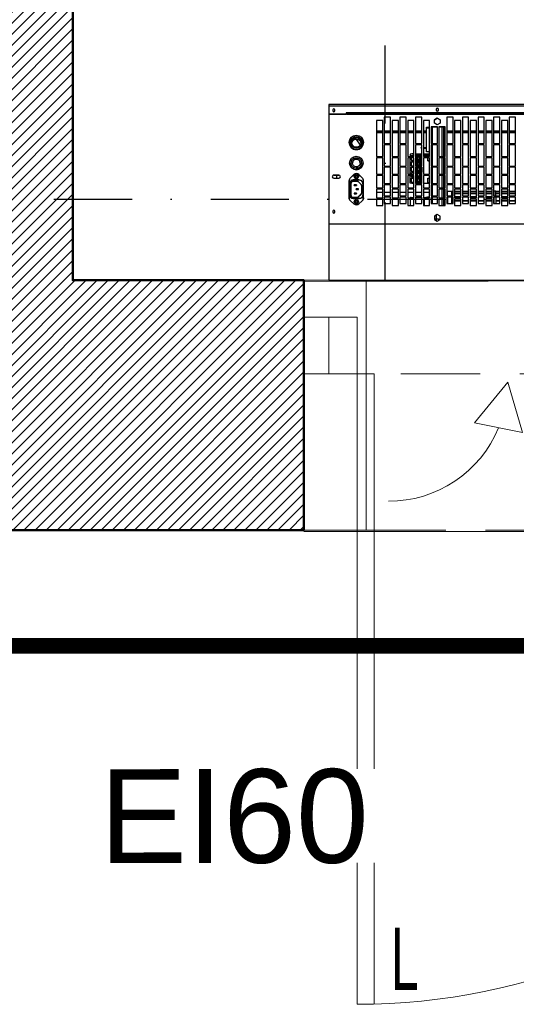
# Model space of a CAD drawing. Header units: centimetres. Extents: x -2715 to 104803, y -2927 to 32152.
# Tile 18 of 72: x 86677 to 86757, y -565 to -407. Entities that reach past the tile are written whole.
import ezdxf

# ---------------------------------------------------------------- set-up
doc = ezdxf.new("R2010")
doc.units = ezdxf.units.CM
doc.header["$MEASUREMENT"] = 0
for name, pattern in [('DASHDOT2', [0.5, 0.25, -0.125, 0, -0.125]), ('HIDDEN', [9.525, 6.35, -3.175]), ('HIDDENX2', [19.05, 12.7, -6.35])]:
    doc.linetypes.add(name, pattern=pattern)
for name, color, linetype, lineweight in [('1_ doors proj.', 252, 'Continuous', 15), ('1_ hatch', 252, 'Continuous', 9), ('1_ projection', 252, 'HIDDENX2', 5), ('1_ przerywana  S_CONSTRUCTION', 252, 'DASHDOT2', 25), ('1_ wall STRUCT', 252, 'Continuous', 50), ('1_ wall STRUCT-DIV rozbiorka', 252, 'Continuous', 9), ('3_ PPOŻ  opisy', 252, 'Continuous', 18)]:
    doc.layers.add(name, color=color, linetype=linetype, lineweight=lineweight)
doc.layers.add('Sonniger opisy', color=255, linetype='Continuous')
doc.styles.add('H_POM', font='ARIALN.TTF', dxfattribs={"width": 0.7, "height": 18})
doc.styles.add('TXT_D', font='arial.ttf')
doc.linetypes.add('Rozbiö˘ka', pattern='A,7,[121,msgB.shx,S=1,R=0,X=0.5,Y=-1.826635],7', length=14)

# ---------------------------------------------------------------- blocks, each defined once
blk = doc.blocks.new('FDSFGGDHGFH')
for p, q in [((3.55, 0), (0, 0)), ((8.09, 0), (3.55, 0)), ((8.09, -9.09), (8.09, 0)), ((109, 0), (109, -9.09)), ((117.55, 0), (114, 0)), ((3.55, -9.09), (8.09, -9.09)), ((8.09, -9.09), (8.09, -110)), ((10.82, -9.09), (10.82, -109.96)), ((109, -9.09), (113.55, -9.09)), ((32.18, -10.39), (26.88, -16.92)), ((26.88, -16.92), (34.56, -18.46))]:
    blk.add_line(p, q)
for points in [[(-0.45, -9.09), (-0.45, 0), (3.55, 0), (3.55, -9.09)], [(3.55, -9.09), (3.55, 0), (8.09, 0), (8.09, -9.09)], [(109, -9.09), (109, 0), (113.55, 0), (113.55, -9.09)], [(113.55, -9.09), (113.55, 0), (117.55, 0), (117.55, -9.09)]]:
    blk.add_lwpolyline(points, close=True)
for points in [[(58.55, -5.91), (58.55, -4.91)], [(8.09, -9.09), (10.82, -9.09)], [(32.18, -10.39), (34.56, -18.46)]]:
    blk.add_lwpolyline(points)
for centre, radius, end in [((8.09, -9.09), 100.91, 0), ((13.09, -10.39), 19.09, 337.4994)]:
    blk.add_arc(centre, radius, 270, end)
at = {"insert": (17.95, -97.72), "char_height": 10, "width": 6.2032, "attachment_point": 3, "style": 'H_POM'}
blk.add_mtext('L', dxfattribs=at)
blk = doc.blocks.new('GUARD ONE')
at = {"layer": 'Sonniger opisy', "color": 7, "linetype": 'Continuous', "lineweight": 25, "transparency": 16777216}
for p, q in [((886.93, 482.72), (887.39, 482.46)), ((887.03, 483.31), (887.18, 483.31)), ((887.84, 483.17), (887.54, 483.17)), ((887.84, 482.72), (887.84, 483.25)), ((886.39, 479.99), (886.39, 480.99)), ((886.64, 479.99), (886.64, 480.99)), ((889.46, 479.99), (889.46, 480.99)), ((891.74, 479.99), (891.74, 480.99)), ((874.86, 480.28), (875.86, 480.28)), ((875.86, 480.25), (874.86, 480.25)), ((874.86, 479.69), (875.86, 479.69)), ((876.11, 480.28), (877.11, 480.28)), ((877.11, 480.25), (876.11, 480.25)), ((876.11, 479.99), (877.11, 479.99)), ((876.11, 479.61), (877.11, 479.61)), ((877.11, 479.58), (876.11, 479.58)), ((877.36, 480.28), (878.02, 480.28)), ((878.02, 480.25), (877.36, 480.25)), ((877.36, 479.69), (878.36, 479.69)), ((878.02, 479.69), (878.02, 480.69)), ((878.32, 479.69), (878.32, 480.69)), ((878.32, 480.28), (878.36, 480.28)), ((878.36, 480.25), (878.32, 480.25)), ((878.61, 480.28), (879.61, 480.28)), ((879.61, 480.25), (878.61, 480.25)), ((878.61, 479.99), (879.61, 479.99)), ((878.61, 479.61), (879.61, 479.61)), ((879.61, 479.58), (878.61, 479.58)), ((879.86, 480.28), (880.86, 480.28)), ((880.86, 480.25), (879.86, 480.25)), ((879.86, 479.69), (880.86, 479.69)), ((881.11, 480.28), (882.11, 480.28)), ((882.11, 480.25), (881.11, 480.25)), ((881.11, 479.99), (882.11, 479.99)), ((881.11, 479.61), (882.11, 479.61)), ((882.11, 479.58), (881.11, 479.58)), ((882.36, 480.28), (883.36, 480.28)), ((883.36, 480.25), (882.36, 480.25)), ((882.36, 479.69), (883.36, 479.69)), ((883.61, 480.28), (884.61, 480.28)), ((884.61, 480.25), (883.61, 480.25)), ((883.61, 479.99), (884.61, 479.99)), ((883.61, 479.61), (884.61, 479.61)), ((884.61, 479.58), (883.61, 479.58)), ((884.86, 480.28), (885.12, 480.28)), ((885.12, 480.25), (884.86, 480.25)), ((884.86, 479.69), (885.86, 479.69)), ((885.12, 479.69), (885.12, 480.69)), ((885.77, 479.69), (885.77, 480.69)), ((886.11, 479.99), (887.11, 479.99)), ((886.39, 478.39), (886.39, 479.79)), ((886.64, 478.39), (886.64, 479.79)), ((887.36, 479.69), (888.36, 479.69)), ((888.14, 480.69), (888.14, 479.69)), ((888.14, 479.49), (888.14, 477.69)), ((888.21, 479.69), (888.21, 480.69)), ((888.61, 479.99), (889.61, 479.99)), ((889.46, 479.73), (889.46, 479.79)), ((890.86, 479.73), (889.86, 479.73)), ((889.86, 479.69), (890.86, 479.69)), ((891.11, 479.99), (892.11, 479.99)), ((891.54, 479.73), (891.11, 479.73)), ((892.36, 479.69), (893.36, 479.69)), ((893.61, 479.99), (894.61, 479.99)), ((894.86, 479.69), (895.86, 479.69)), ((896.11, 479.99), (897.11, 479.99)), ((899.86, 479.87), (899.86, 479.89)), ((900.82, 479.91), (900.82, 479.89)), ((874.86, 479.12), (875.86, 479.12)), ((875.86, 479.09), (874.86, 479.09)), ((874.86, 478.84), (875.86, 478.84)), ((875.86, 478.81), (874.86, 478.81)), ((874.86, 478.77), (875.86, 478.77)), ((875.86, 478.75), (874.86, 478.75)), ((874.86, 477.69), (875.86, 477.69)), ((876.11, 479.12), (877.11, 479.12)), ((877.11, 479.09), (876.11, 479.09)), ((876.11, 478.84), (877.11, 478.84)), ((877.11, 478.81), (876.11, 478.81)), ((876.11, 478.77), (877.11, 478.77)), ((877.11, 478.75), (876.11, 478.75)), ((876.11, 478.39), (877.11, 478.39)), ((877.36, 479.12), (878.02, 479.12)), ((878.02, 479.09), (877.36, 479.09)), ((877.36, 478.84), (878.02, 478.84)), ((878.02, 478.81), (877.36, 478.81)), ((877.36, 478.77), (878.02, 478.77)), ((878.02, 478.75), (877.36, 478.75)), ((877.36, 477.69), (878.36, 477.69)), ((878.02, 478.73), (878.32, 478.73)), ((878.32, 479.12), (878.36, 479.12)), ((878.36, 479.09), (878.32, 479.09)), ((878.32, 478.84), (878.36, 478.84)), ((878.36, 478.81), (878.32, 478.81)), ((878.32, 478.77), (878.36, 478.77)), ((878.36, 478.75), (878.32, 478.75)), ((878.61, 479.12), (879.61, 479.12)), ((879.61, 479.09), (878.61, 479.09)), ((878.61, 478.84), (879.61, 478.84)), ((879.61, 478.81), (878.61, 478.81)), ((878.61, 478.77), (879.61, 478.77)), ((879.61, 478.75), (878.61, 478.75)), ((878.61, 478.39), (879.61, 478.39)), ((879.86, 479.12), (880.86, 479.12)), ((880.86, 479.09), (879.86, 479.09)), ((879.86, 478.84), (880.86, 478.84)), ((880.86, 478.81), (879.86, 478.81)), ((879.86, 478.77), (880.86, 478.77)), ((880.86, 478.75), (879.86, 478.75)), ((879.86, 477.69), (880.86, 477.69)), ((881.11, 479.12), (882.11, 479.12)), ((882.11, 479.09), (881.11, 479.09)), ((881.11, 478.84), (882.11, 478.84)), ((882.11, 478.81), (881.11, 478.81)), ((881.11, 478.77), (882.11, 478.77)), ((882.11, 478.75), (881.11, 478.75)), ((881.11, 478.39), (882.11, 478.39)), ((882.36, 479.12), (883.36, 479.12)), ((883.36, 479.09), (882.36, 479.09)), ((882.36, 478.84), (883.36, 478.84)), ((883.36, 478.81), (882.36, 478.81)), ((882.36, 478.77), (883.36, 478.77)), ((883.36, 478.75), (882.36, 478.75)), ((882.36, 477.69), (883.36, 477.69)), ((883.61, 479.12), (884.61, 479.12)), ((884.61, 479.09), (883.61, 479.09)), ((883.61, 478.84), (884.61, 478.84)), ((884.61, 478.81), (883.61, 478.81)), ((883.61, 478.77), (884.61, 478.77)), ((884.61, 478.75), (883.61, 478.75)), ((883.61, 478.39), (884.61, 478.39)), ((884.86, 479.12), (885.12, 479.12)), ((885.12, 479.09), (884.86, 479.09)), ((884.86, 478.84), (885.12, 478.84)), ((885.12, 478.81), (884.86, 478.81)), ((884.86, 478.77), (885.12, 478.77)), ((885.12, 478.75), (884.86, 478.75)), ((884.86, 477.69), (885.86, 477.69)), ((886.11, 478.39), (887.11, 478.39)), ((886.39, 476.19), (886.39, 478.19)), ((886.64, 476.19), (886.64, 478.19)), ((887.36, 477.69), (888.36, 477.69)), ((888.14, 478.92), (888.36, 478.92)), ((888.61, 478.91), (889.61, 478.91)), ((888.61, 478.39), (889.61, 478.39)), ((889.86, 478.91), (890.86, 478.91)), ((889.86, 477.69), (890.86, 477.69)), ((891.11, 478.91), (892.11, 478.91)), ((891.11, 478.39), (892.11, 478.39)), ((892.36, 478.91), (893.36, 478.91)), ((892.36, 477.69), (893.36, 477.69)), ((893.61, 478.91), (894.61, 478.91)), ((893.61, 478.39), (894.61, 478.39)), ((894.86, 478.91), (895.86, 478.91)), ((894.86, 477.69), (895.86, 477.69)), ((896.11, 478.91), (897.11, 478.91)), ((896.11, 478.39), (897.11, 478.39)), ((900.03, 478.42), (900.03, 478.4)), ((900.29, 477.69), (900.33, 477.73)), ((900.65, 479.1), (900.33, 479.1)), ((900.35, 478.4), (900.35, 478.42)), ((900.69, 479.04), (900.65, 479.08)), ((900.65, 477.73), (900.65, 477.75)), ((876.11, 476.19), (877.11, 476.19)), ((878.61, 476.19), (879.61, 476.19)), ((881.11, 476.19), (882.11, 476.19)), ((883.61, 476.19), (884.61, 476.19)), ((886.11, 476.19), (887.11, 476.19)), ((888.14, 477.49), (888.14, 474.89)), ((888.14, 477.4), (888.36, 477.4)), ((888.36, 477.39), (888.14, 477.39)), ((888.36, 476.63), (888.14, 476.63)), ((888.61, 477.5), (889.55, 477.5)), ((888.91, 477.39), (888.61, 477.39)), ((888.61, 476.19), (889.61, 476.19)), ((890.01, 477.4), (889.86, 477.4)), ((890.01, 477.38), (890.86, 477.38)), ((890.01, 476.51), (890.86, 476.51)), ((890.19, 477.37), (890.16, 477.37)), ((890.19, 476.5), (890.16, 476.5)), ((890.66, 477.3), (890.28, 477.3)), ((890.55, 477.13), (890.28, 477.13)), ((890.28, 476.78), (890.55, 476.78)), ((890.66, 476.43), (890.28, 476.43)), ((890.55, 476.26), (890.28, 476.26)), ((890.66, 477.31), (890.86, 477.31)), ((890.86, 476.68), (890.66, 476.68)), ((890.66, 476.43), (890.86, 476.43)), ((891.11, 476.19), (892.11, 476.19)), ((891.46, 477.38), (891.52, 477.37)), ((891.46, 476.51), (891.52, 476.5)), ((893.61, 476.19), (894.61, 476.19)), ((896.11, 476.19), (897.11, 476.19)), ((899.86, 476.95), (900.82, 476.95)), ((903.54, 476.16), (903.54, 476.66)), ((874.86, 474.89), (875.86, 474.89)), ((877.36, 474.89), (878.36, 474.89)), ((879.86, 474.89), (880.86, 474.89)), ((882.36, 474.89), (883.36, 474.89)), ((884.86, 474.89), (885.86, 474.89)), ((886.39, 473.39), (886.39, 475.99)), ((886.64, 473.39), (886.64, 475.99)), ((887.36, 474.89), (888.36, 474.89)), ((888.14, 474.69), (888.14, 471.29)), ((889.61, 474.87), (889.57, 474.87)), ((889.86, 474.89), (890.86, 474.89)), ((890.01, 475.63), (890.86, 475.63)), ((890.19, 475.62), (890.16, 475.63)), ((890.16, 474.69), (890.16, 474.01)), ((890.28, 475.91), (890.55, 475.91)), ((890.66, 475.56), (890.28, 475.56)), ((890.55, 475.38), (890.28, 475.38)), ((890.28, 475.03), (890.55, 475.03)), ((890.28, 474.69), (890.28, 474.01)), ((890.55, 474.51), (890.28, 474.51)), ((890.86, 475.81), (890.66, 475.81)), ((890.66, 475.56), (890.86, 475.56)), ((890.86, 474.93), (890.66, 474.93)), ((890.66, 474.69), (890.86, 474.69)), ((891.46, 475.63), (891.52, 475.62)), ((891.46, 474.76), (891.52, 474.75)), ((892.36, 474.89), (893.36, 474.89)), ((894.86, 474.89), (895.86, 474.89)), ((876.11, 473.39), (877.11, 473.39)), ((878.61, 473.39), (879.61, 473.39)), ((881.11, 473.39), (882.11, 473.39)), ((883.61, 473.39), (884.61, 473.39)), ((886.11, 473.39), (887.11, 473.39)), ((886.39, 468.41), (886.39, 473.19)), ((886.64, 468.41), (886.64, 473.19)), ((888.14, 473.87), (888.36, 473.87)), ((888.36, 473.86), (888.14, 473.86)), ((888.36, 473.1), (888.14, 473.1)), ((888.14, 473), (888.36, 473)), ((888.61, 473.39), (889.61, 473.39)), ((888.89, 473.87), (888.89, 473.39)), ((889.86, 473.01), (890.86, 473.01)), ((890.86, 474.01), (890.01, 474.01)), ((890.01, 473.89), (890.86, 473.89)), ((890.16, 473.88), (890.01, 473.88)), ((890.28, 474.16), (890.55, 474.16)), ((890.66, 473.82), (890.28, 473.82)), ((890.55, 473.64), (890.28, 473.64)), ((890.28, 473.29), (890.55, 473.29)), ((890.66, 474.01), (890.66, 474.06)), ((890.66, 473.81), (890.86, 473.81)), ((890.66, 473.14), (890.66, 473.19)), ((891.11, 473.39), (892.11, 473.39)), ((891.11, 473.01), (891.46, 473.01)), ((891.46, 473.89), (891.52, 473.88)), ((891.72, 472.97), (891.72, 473.17)), ((893.61, 473.39), (894.61, 473.39)), ((896.11, 473.39), (897.11, 473.39)), ((874.86, 471.29), (875.86, 471.29)), ((877.36, 471.29), (878.36, 471.29)), ((879.86, 471.29), (880.86, 471.29)), ((882.36, 471.29), (883.36, 471.29)), ((884.86, 471.29), (885.86, 471.29)), ((887.36, 471.29), (888.36, 471.29)), ((888.36, 472.74), (888.14, 472.74)), ((888.36, 472.41), (888.14, 472.41)), ((889.61, 471.83), (889.11, 471.83)), ((889.61, 471.76), (889.11, 471.76)), ((889.61, 471.73), (889.11, 471.73)), ((890.86, 472.73), (889.86, 472.73)), ((889.96, 471.76), (889.86, 471.76)), ((889.86, 471.29), (890.86, 471.29)), ((892.36, 471.29), (893.36, 471.29)), ((894.86, 471.29), (895.86, 471.29)), ((899.81, 471.53), (899.75, 471.48)), ((899.82, 471.54), (899.82, 471.58)), ((900, 471.66), (899.94, 471.66)), ((900.73, 471.66), (900.67, 471.66)), ((900.86, 471.58), (900.86, 471.54)), ((900.92, 471.48), (900.86, 471.53)), ((888.14, 471.09), (888.14, 468.41)), ((899.47, 470.82), (899.47, 471)), ((899.49, 471.02), (899.54, 471.02)), ((899.54, 470.81), (899.49, 470.81)), ((899.54, 470.81), (899.49, 470.81)), ((899.54, 471.21), (899.54, 471.02)), ((899.55, 471.06), (899.54, 471.06)), ((899.54, 471.02), (899.54, 470.81)), ((899.54, 470.81), (899.54, 470.81)), ((899.54, 470.81), (899.54, 470.62)), ((899.82, 470.24), (899.82, 470.29)), ((900.05, 470.16), (900.01, 470.16)), ((900.67, 470.16), (900.62, 470.16)), ((900.86, 470.29), (900.86, 470.24)), ((901.13, 471.02), (901.13, 471.21)), ((901.13, 471.06), (901.13, 471.06)), ((901.13, 470.81), (901.18, 470.81)), ((901.13, 470.81), (901.13, 470.81)), ((901.13, 470.62), (901.13, 470.81)), ((875.86, 469.34), (874.86, 469.34)), ((875.86, 469.13), (874.86, 469.13)), ((875.86, 469.08), (874.86, 469.08)), ((877.11, 469.34), (876.11, 469.34)), ((877.11, 469.13), (876.11, 469.13)), ((877.11, 469.08), (876.11, 469.08)), ((878.36, 469.34), (877.36, 469.34)), ((878.36, 469.13), (877.36, 469.13)), ((878.36, 469.08), (877.36, 469.08)), ((879.61, 469.34), (878.61, 469.34)), ((879.61, 469.13), (878.61, 469.13)), ((879.61, 469.08), (878.61, 469.08)), ((880.86, 469.34), (879.86, 469.34)), ((880.86, 469.13), (879.86, 469.13)), ((880.86, 469.08), (879.86, 469.08)), ((882.11, 469.34), (881.11, 469.34)), ((882.11, 469.13), (881.11, 469.13)), ((882.11, 469.08), (881.11, 469.08)), ((883.36, 469.34), (882.36, 469.34)), ((883.36, 469.13), (882.36, 469.13)), ((883.36, 469.08), (882.36, 469.08)), ((884.61, 469.34), (883.61, 469.34)), ((884.61, 469.13), (883.61, 469.13)), ((884.61, 469.08), (883.61, 469.08)), ((885.86, 469.34), (884.86, 469.34)), ((885.86, 469.13), (884.86, 469.13)), ((885.86, 469.08), (884.86, 469.08)), ((886.39, 469.34), (886.11, 469.34)), ((886.39, 469.13), (886.11, 469.13)), ((886.39, 469.08), (886.11, 469.08)), ((887.11, 468.41), (886.11, 468.41)), ((888.36, 468.41), (887.36, 468.41)), ((888.36, 468.57), (888.14, 468.57)), ((888.36, 468.48), (888.14, 468.48)), ((889.11, 468.57), (888.61, 468.57)), ((889.61, 469.34), (889.11, 469.34)), ((889.61, 469.16), (889.11, 469.16)), ((889.61, 469.09), (889.11, 469.09)), ((889.61, 469.06), (889.11, 469.06)), ((890.86, 469.34), (889.86, 469.34)), ((889.96, 469.08), (889.86, 469.09)), ((890.86, 469.13), (889.96, 469.13)), ((890.86, 469.08), (889.96, 469.08)), ((892.11, 469.34), (891.11, 469.34)), ((892.11, 469.13), (891.11, 469.13)), ((892.11, 469.08), (891.11, 469.08)), ((893.36, 469.34), (892.36, 469.34)), ((893.36, 469.13), (892.36, 469.13)), ((893.36, 469.08), (892.36, 469.08)), ((894.61, 469.34), (893.61, 469.34)), ((894.61, 469.13), (893.61, 469.13)), ((894.61, 469.08), (893.61, 469.08)), ((895.86, 469.34), (894.86, 469.34)), ((895.86, 469.13), (894.86, 469.13)), ((895.86, 469.08), (894.86, 469.08)), ((897.11, 469.34), (896.11, 469.34)), ((897.11, 469.13), (896.11, 469.13)), ((897.11, 469.08), (896.11, 469.08)), ((874.86, 466.89), (875.86, 466.89)), ((876.11, 467.39), (877.11, 467.39)), ((877.36, 466.89), (878.36, 466.89)), ((878.61, 467.39), (879.61, 467.39)), ((879.86, 466.89), (880.86, 466.89)), ((881.11, 467.39), (882.11, 467.39)), ((882.36, 466.89), (883.36, 466.89)), ((883.61, 467.39), (884.61, 467.39)), ((884.86, 466.89), (885.86, 466.89)), ((886.93, 467.3), (887.39, 467.04)), ((888.61, 467.39), (889.61, 467.39)), ((889.86, 466.89), (890.86, 466.89)), ((891.11, 467.39), (892.11, 467.39)), ((892.36, 466.89), (893.36, 466.89)), ((893.61, 467.39), (894.61, 467.39)), ((894.86, 466.89), (895.86, 466.89)), ((896.11, 467.39), (897.11, 467.39)), ((901.94, 466.19), (797.54, 466.19)), ((901.84, 466.41), (797.64, 466.41)), ((903.54, 466.37), (903.54, 466.41)), ((904.38, 466.41), (904.38, 466.37)), ((904.54, 466.41), (904.54, 466.37))]:
    blk.add_line(p, q, dxfattribs=at)
for points in [[(901.84, 466.19), (901.84, 466.37), (901.84, 466.41), (904.74, 466.41), (904.74, 483.99), (904.74, 492.99), (794.74, 492.99), (794.74, 483.99), (904.74, 483.99)], [(901.84, 466.37), (797.64, 466.37), (797.64, 466.41), (794.74, 466.41), (794.74, 483.99)], [(887.39, 482.46), (887.39, 482.46), (887.84, 482.72), (887.84, 483.25), (887.39, 483.51), (886.93, 483.25), (886.93, 482.72), (887.39, 482.46)], [(886.93, 482.72), (887.39, 482.46), (887.84, 482.72)], [(886.93, 482.72), (887.39, 482.46), (887.84, 482.72)], [(887.18, 483.18), (886.94, 483.18), (886.94, 482.72)], [(887.54, 483.17), (887.18, 483.17), (887.18, 483.39)], [(887.39, 482.46), (887.39, 482.46), (887.84, 482.72)], [(887.54, 482.55), (887.54, 483.17), (887.54, 483.42)], [(899.38, 480.25), (899.93, 480.75), (899.93, 480.75)], [(878.02, 479.49), (878.02, 478.73), (878.32, 478.73), (878.32, 479.49)], [(885.77, 479.49), (885.77, 478.73), (885.12, 478.73), (885.12, 479.49)], [(888.22, 479.49), (888.21, 479.49), (888.14, 479.49)], [(889.61, 479.73), (889.46, 479.73), (888.96, 479.62), (888.61, 479.56)], [(899.99, 478.36), (900.03, 478.4), (900.35, 478.4), (900.39, 478.36)], [(900.29, 479.04), (900.33, 479.08), (900.65, 479.08), (900.65, 479.1), (900.69, 479.14), (900.29, 479.14), (900.29, 479.04), (900.69, 479.04), (900.69, 479.14), (900.69, 479.14), (900.29, 479.14), (900.29, 479.14), (900.33, 479.1), (900.33, 479.08)], [(900.33, 477.75), (900.65, 477.75), (900.69, 477.79), (900.69, 477.69), (900.65, 477.73), (900.33, 477.73), (900.33, 477.75), (900.29, 477.79), (900.69, 477.79), (900.69, 477.79), (900.29, 477.79), (900.29, 477.79), (900.29, 477.69), (900.69, 477.69)], [(888.61, 477.4), (888.91, 477.4), (888.91, 476.63), (888.61, 476.63)], [(889.55, 477.41), (889.55, 477.5), (889.61, 477.5)], [(889.61, 477.4), (889.55, 477.4), (889.55, 477.41), (889.61, 477.41)], [(889.86, 477.41), (890.01, 477.41), (890.01, 477.38), (890.01, 477.37), (890.01, 476.62), (890.01, 476.51), (890.01, 476.5), (890.01, 475.75), (890.01, 475.63), (890.01, 475.63), (890.01, 474.89)], [(890.16, 476.62), (890.16, 477.37), (890.01, 477.37)], [(890.66, 476.63), (890.66, 476.62), (890.01, 476.62)], [(890.16, 475.75), (890.16, 476.5), (890.01, 476.5)], [(890.19, 477.36), (890.19, 477.37), (890.86, 477.37)], [(890.28, 476.62), (890.28, 477.35), (890.19, 477.36), (890.66, 477.36), (890.66, 477.31), (890.66, 476.68), (890.66, 476.63), (890.86, 476.63)], [(890.19, 476.49), (890.19, 476.5), (890.86, 476.5)], [(890.28, 475.75), (890.28, 476.48), (890.19, 476.49), (890.66, 476.49), (890.66, 476.43), (890.66, 475.81), (890.66, 475.75), (890.86, 475.75)], [(890.66, 477.25), (890.55, 477.26), (890.55, 476.66), (890.55, 476.66), (890.66, 476.66)], [(890.66, 476.38), (890.55, 476.38), (890.55, 475.78), (890.55, 475.78), (890.66, 475.79)], [(891.11, 477.5), (891.46, 477.5), (891.72, 477.46), (891.72, 477.26), (891.72, 476.66), (891.72, 476.39), (891.72, 476.19)], [(891.11, 477.38), (891.46, 477.38), (891.46, 477.5)], [(891.11, 477.31), (891.52, 477.31), (891.52, 477.37), (891.11, 477.37)], [(891.11, 476.68), (891.52, 476.68), (891.52, 476.62), (891.46, 476.63), (891.11, 476.63)], [(891.11, 476.51), (891.46, 476.51), (891.46, 476.63)], [(891.11, 476.43), (891.52, 476.43), (891.52, 476.5), (891.11, 476.5)], [(889.61, 475.67), (889.57, 475.67), (889.57, 474.87), (889.57, 474.85), (889.61, 474.85)], [(890.66, 475.75), (890.66, 475.75), (890.01, 475.75)], [(890.16, 474.89), (890.16, 475.63), (890.01, 475.63)], [(890.01, 474.69), (890.01, 474.01), (890.01, 473.89), (890.01, 473.88), (890.01, 473.14), (890.86, 473.14)], [(890.28, 474.89), (890.28, 475.61), (890.19, 475.62), (890.66, 475.62), (890.66, 475.56), (890.66, 474.93), (890.66, 474.89)], [(890.19, 475.62), (890.19, 475.62), (890.86, 475.62)], [(890.66, 475.5), (890.55, 475.51), (890.55, 474.91), (890.55, 474.91), (890.66, 474.91)], [(890.66, 474.63), (890.55, 474.64), (890.55, 474.04), (890.55, 474.04), (890.66, 474.04)], [(890.66, 474.69), (890.66, 474.69), (890.66, 474.06), (890.86, 474.06)], [(891.11, 475.81), (891.52, 475.81), (891.52, 475.74), (891.46, 475.75), (891.11, 475.75)], [(891.11, 475.63), (891.46, 475.63), (891.46, 475.75)], [(891.11, 475.56), (891.52, 475.56), (891.52, 475.62), (891.11, 475.62)], [(891.11, 474.93), (891.52, 474.93), (891.52, 474.87), (891.46, 474.88), (891.11, 474.88)], [(891.11, 474.76), (891.46, 474.76), (891.46, 474.88)], [(891.11, 474.69), (891.52, 474.69), (891.52, 474.75), (891.11, 474.75)], [(891.72, 475.99), (891.72, 475.79), (891.72, 475.52), (891.72, 474.92), (891.72, 474.64), (891.72, 474.04), (891.72, 473.77), (891.72, 473.39)], [(888.61, 473.86), (888.89, 473.87), (888.61, 473.87)], [(888.89, 473.19), (888.89, 473.1), (888.61, 473.1)], [(888.61, 473), (889.55, 473), (889.55, 473.01)], [(889.61, 473.01), (889.55, 473.01), (889.55, 473.11), (889.61, 473.11)], [(890.01, 473.14), (890.01, 473.11), (889.86, 473.11)], [(890.16, 473.14), (890.16, 473.88), (890.28, 473.86), (890.28, 473.14)], [(890.66, 473.76), (890.55, 473.76), (890.55, 473.16), (890.55, 473.16), (890.66, 473.17)], [(890.86, 473.88), (890.66, 473.88), (890.66, 473.81), (890.66, 473.19), (890.86, 473.19)], [(891.11, 474.06), (891.52, 474.06), (891.52, 474), (891.46, 474.01), (891.11, 474.01)], [(891.11, 473.89), (891.46, 473.89), (891.46, 474.01)], [(891.11, 473.81), (891.52, 473.81), (891.52, 473.88), (891.11, 473.88)], [(891.52, 473.19), (891.52, 473.13), (891.46, 473.14), (891.11, 473.14)], [(891.11, 472.73), (891.46, 472.73), (891.72, 472.77), (891.72, 472.97), (891.46, 473.01), (891.46, 473.14)], [(889.61, 472.73), (889.55, 472.73), (889.55, 472.74), (888.61, 472.74)], [(888.61, 472.41), (889.11, 472.41), (889.11, 468.57), (889.11, 468.48), (888.61, 468.48)], [(889.86, 471.83), (889.96, 471.83), (889.96, 471.76), (889.96, 471.74), (889.86, 471.73)], [(899.88, 471.63), (899.91, 471.63), (899.91, 471.65)], [(900.8, 471.63), (900.77, 471.63), (900.77, 471.65)], [(899.54, 471.06), (899.54, 470.77), (899.55, 470.77)], [(900.05, 470.16), (899.94, 470.16), (899.94, 470.16), (900.01, 470.16), (900.01, 470.16)], [(899.95, 470.21), (899.95, 470.16), (900.05, 470.16)], [(900.62, 470.16), (900.73, 470.16), (900.73, 470.16)], [(900.73, 470.21), (900.73, 470.16), (900.63, 470.16)], [(901.18, 470.81), (901.13, 470.81), (901.13, 471.02), (901.18, 471.02)], [(889.86, 469.16), (889.96, 469.15), (889.96, 469.08), (889.96, 469.06), (889.86, 469.06)], [(887.39, 467.04), (887.39, 467.04), (886.93, 467.3), (886.93, 467.83), (887.39, 468.09), (887.84, 467.83), (887.84, 467.3), (887.39, 467.04)], [(886.93, 467.3), (887.39, 467.04), (887.84, 467.3)], [(886.93, 467.3), (887.39, 467.04), (887.84, 467.3)], [(887.39, 467.04), (887.39, 467.04), (887.84, 467.3)], [(794.74, 466.41), (794.74, 466.37), (794.74, 466.37), (794.74, 465.05), (794.74, 464.87), (904.74, 464.87), (904.74, 465.05), (794.74, 465.05)], [(794.74, 466.37), (797.54, 466.37), (797.54, 466.37), (797.54, 466.19), (901.94, 466.19), (901.94, 466.37)], [(904.74, 466.37), (901.94, 466.37), (901.94, 466.37), (904.74, 466.37)], [(904.74, 465.05), (904.74, 466.37), (904.74, 466.37), (904.74, 466.41)]]:
    blk.add_lwpolyline(points, dxfattribs=at)
for points in [[(877.11, 479.99), (877.11, 480.99), (876.11, 480.99), (876.11, 479.99)], [(879.61, 479.99), (879.61, 480.99), (878.61, 480.99), (878.61, 479.99)], [(882.11, 479.99), (882.11, 480.99), (881.11, 480.99), (881.11, 479.99)], [(884.61, 479.99), (884.61, 480.99), (883.61, 480.99), (883.61, 479.99)], [(887.11, 479.99), (887.11, 480.99), (886.11, 480.99), (886.11, 479.99)], [(889.61, 479.99), (889.61, 480.99), (888.61, 480.99), (888.61, 479.99)], [(892.11, 479.99), (892.11, 480.99), (891.11, 480.99), (891.11, 479.99)], [(894.61, 479.99), (894.61, 480.99), (893.61, 480.99), (893.61, 479.99)], [(897.11, 479.99), (897.11, 480.99), (896.11, 480.99), (896.11, 479.99)], [(874.86, 480.69), (874.86, 479.69), (875.86, 479.69), (875.86, 480.69)], [(874.86, 479.49), (874.86, 477.69), (875.86, 477.69), (875.86, 479.49)], [(877.11, 478.39), (877.11, 479.79), (876.11, 479.79), (876.11, 478.39)], [(877.36, 480.69), (877.36, 479.69), (878.36, 479.69), (878.36, 480.69)], [(877.36, 479.49), (877.36, 477.69), (878.36, 477.69), (878.36, 479.49)], [(879.61, 478.39), (879.61, 479.79), (878.61, 479.79), (878.61, 478.39)], [(879.86, 480.69), (879.86, 479.69), (880.86, 479.69), (880.86, 480.69)], [(879.86, 479.49), (879.86, 477.69), (880.86, 477.69), (880.86, 479.49)], [(882.11, 478.39), (882.11, 479.79), (881.11, 479.79), (881.11, 478.39)], [(882.36, 480.69), (882.36, 479.69), (883.36, 479.69), (883.36, 480.69)], [(882.36, 479.49), (882.36, 477.69), (883.36, 477.69), (883.36, 479.49)], [(884.61, 478.39), (884.61, 479.79), (883.61, 479.79), (883.61, 478.39)], [(884.86, 480.69), (884.86, 479.69), (885.86, 479.69), (885.86, 480.69)], [(884.86, 479.49), (884.86, 477.69), (885.86, 477.69), (885.86, 479.49)], [(887.11, 478.39), (887.11, 479.79), (886.11, 479.79), (886.11, 478.39)], [(887.36, 480.69), (887.36, 479.69), (888.36, 479.69), (888.36, 480.69)], [(887.36, 479.49), (887.36, 477.69), (888.36, 477.69), (888.36, 479.49)], [(889.61, 478.39), (889.61, 479.79), (888.61, 479.79), (888.61, 478.39)], [(889.86, 480.69), (889.86, 479.69), (890.86, 479.69), (890.86, 480.69)], [(889.86, 479.49), (889.86, 477.69), (890.86, 477.69), (890.86, 479.49)], [(892.11, 478.39), (892.11, 479.79), (891.11, 479.79), (891.11, 478.39)], [(892.36, 480.69), (892.36, 479.69), (893.36, 479.69), (893.36, 480.69)], [(892.36, 479.49), (892.36, 477.69), (893.36, 477.69), (893.36, 479.49)], [(894.61, 478.39), (894.61, 479.79), (893.61, 479.79), (893.61, 478.39)], [(894.86, 480.69), (894.86, 479.69), (895.86, 479.69), (895.86, 480.69)], [(894.86, 479.49), (894.86, 477.69), (895.86, 477.69), (895.86, 479.49)], [(897.11, 478.39), (897.11, 479.79), (896.11, 479.79), (896.11, 478.39)], [(900.26, 479.71), (900.82, 479.71), (900.82, 479.69), (900.26, 479.69)], [(877.11, 476.19), (877.11, 478.19), (876.11, 478.19), (876.11, 476.19)], [(879.61, 476.19), (879.61, 478.19), (878.61, 478.19), (878.61, 476.19)], [(882.11, 476.19), (882.11, 478.19), (881.11, 478.19), (881.11, 476.19)], [(884.61, 476.19), (884.61, 478.19), (883.61, 478.19), (883.61, 476.19)], [(887.11, 476.19), (887.11, 478.19), (886.11, 478.19), (886.11, 476.19)], [(889.61, 476.19), (889.61, 478.19), (888.61, 478.19), (888.61, 476.19)], [(892.11, 476.19), (892.11, 478.19), (891.11, 478.19), (891.11, 476.19)], [(894.61, 476.19), (894.61, 478.19), (893.61, 478.19), (893.61, 476.19)], [(897.11, 476.19), (897.11, 478.19), (896.11, 478.19), (896.11, 476.19)], [(899.99, 478.46), (899.99, 478.36), (900.39, 478.36), (900.39, 478.46), (900.35, 478.42), (900.03, 478.42), (899.99, 478.46), (900.39, 478.46), (900.39, 478.46), (899.99, 478.46)], [(874.86, 477.49), (874.86, 474.89), (875.86, 474.89), (875.86, 477.49)], [(877.36, 477.49), (877.36, 474.89), (878.36, 474.89), (878.36, 477.49)], [(879.86, 477.49), (879.86, 474.89), (880.86, 474.89), (880.86, 477.49)], [(882.36, 477.49), (882.36, 474.89), (883.36, 474.89), (883.36, 477.49)], [(884.86, 477.49), (884.86, 474.89), (885.86, 474.89), (885.86, 477.49)], [(887.36, 477.49), (887.36, 474.89), (888.36, 474.89), (888.36, 477.49)], [(889.86, 477.49), (889.86, 474.89), (890.86, 474.89), (890.86, 477.49)], [(892.36, 477.49), (892.36, 474.89), (893.36, 474.89), (893.36, 477.49)], [(894.86, 477.49), (894.86, 474.89), (895.86, 474.89), (895.86, 477.49)], [(903.14, 476.16), (903.14, 476.16), (903.94, 476.16), (903.94, 476.16)], [(874.86, 474.69), (874.86, 471.29), (875.86, 471.29), (875.86, 474.69)], [(877.11, 473.39), (877.11, 475.99), (876.11, 475.99), (876.11, 473.39)], [(877.36, 474.69), (877.36, 471.29), (878.36, 471.29), (878.36, 474.69)], [(879.61, 473.39), (879.61, 475.99), (878.61, 475.99), (878.61, 473.39)], [(879.86, 474.69), (879.86, 471.29), (880.86, 471.29), (880.86, 474.69)], [(882.11, 473.39), (882.11, 475.99), (881.11, 475.99), (881.11, 473.39)], [(882.36, 474.69), (882.36, 471.29), (883.36, 471.29), (883.36, 474.69)], [(884.61, 473.39), (884.61, 475.99), (883.61, 475.99), (883.61, 473.39)], [(884.86, 474.69), (884.86, 471.29), (885.86, 471.29), (885.86, 474.69)], [(887.11, 473.39), (887.11, 475.99), (886.11, 475.99), (886.11, 473.39)], [(887.36, 474.69), (887.36, 471.29), (888.36, 471.29), (888.36, 474.69)], [(889.61, 473.39), (889.61, 475.99), (888.61, 475.99), (888.61, 473.39)], [(889.86, 474.69), (889.86, 471.29), (890.86, 471.29), (890.86, 474.69)], [(892.11, 473.39), (892.11, 475.99), (891.11, 475.99), (891.11, 473.39)], [(892.36, 474.69), (892.36, 471.29), (893.36, 471.29), (893.36, 474.69)], [(894.61, 473.39), (894.61, 475.99), (893.61, 475.99), (893.61, 473.39)], [(894.86, 474.69), (894.86, 471.29), (895.86, 471.29), (895.86, 474.69)], [(897.11, 473.39), (897.11, 475.99), (896.11, 475.99), (896.11, 473.39)], [(876.11, 473.19), (876.11, 467.39), (877.11, 467.39), (877.11, 473.19)], [(878.61, 473.19), (878.61, 467.39), (879.61, 467.39), (879.61, 473.19)], [(881.11, 473.19), (881.11, 467.39), (882.11, 467.39), (882.11, 473.19)], [(883.61, 473.19), (883.61, 467.39), (884.61, 467.39), (884.61, 473.19)], [(886.11, 473.19), (886.11, 468.41), (887.11, 468.41), (887.11, 473.19)], [(888.61, 473.19), (888.61, 467.39), (889.61, 467.39), (889.61, 473.19)], [(891.11, 473.19), (891.11, 467.39), (892.11, 467.39), (892.11, 473.19)], [(893.61, 473.19), (893.61, 467.39), (894.61, 467.39), (894.61, 473.19)], [(896.11, 473.19), (896.11, 467.39), (897.11, 467.39), (897.11, 473.19)], [(874.86, 471.09), (874.86, 466.89), (875.86, 466.89), (875.86, 471.09)], [(877.36, 471.09), (877.36, 466.89), (878.36, 466.89), (878.36, 471.09)], [(879.86, 471.09), (879.86, 466.89), (880.86, 466.89), (880.86, 471.09)], [(882.36, 471.09), (882.36, 466.89), (883.36, 466.89), (883.36, 471.09)], [(884.86, 471.09), (884.86, 466.89), (885.86, 466.89), (885.86, 471.09)], [(887.36, 471.09), (887.36, 468.41), (888.36, 468.41), (888.36, 471.09)], [(889.86, 471.09), (889.86, 466.89), (890.86, 466.89), (890.86, 471.09)], [(892.36, 471.09), (892.36, 466.89), (893.36, 466.89), (893.36, 471.09)], [(894.86, 471.09), (894.86, 466.89), (895.86, 466.89), (895.86, 471.09)]]:
    blk.add_lwpolyline(points, close=True, dxfattribs=at)
at = {"layer": 'Sonniger opisy', "color": 7, "linetype": 'Continuous', "lineweight": 25, "transparency": 16777216, "flags": 128}
for points in [[(901.29, 480.25), (900.74, 480.75, 0.388879), (899.93, 480.75), (899.38, 480.25, 0.210277), (899.19, 479.81), (899.19, 479.81), (899.19, 477.02, 0.210277), (899.38, 476.57), (899.93, 476.07, 0.388879), (900.74, 476.07), (901.29, 476.57, 0.210277), (901.49, 477.02), (901.49, 479.81, 0.210277), (901.29, 480.25), (901.29, 480.25, -0.210277), (901.49, 479.81), (901.49, 479.81), (901.49, 479.81), (901.49, 479.81), (901.48, 479.81), (901.48, 479.81), (901.48, 479.81), (901.47, 479.81), (901.47, 479.81), (901.47, 479.81), (901.47, 477.02), (901.47, 477.02), (901.47, 477.02), (901.48, 477.02), (901.48, 477.02), (901.48, 477.02), (901.49, 477.02), (901.49, 477.02), (901.49, 477.02)], [(900.73, 480.74), (900.73, 480.74), (900.73, 480.75), (900.74, 480.75), (900.74, 480.75), (900.74, 480.75), (900.74, 480.75), (900.74, 480.75), (900.74, 480.75, 0.388879), (899.93, 480.75), (899.93, 480.75), (899.93, 480.75), (899.93, 480.75), (899.94, 480.75), (899.94, 480.75), (899.94, 480.75), (899.94, 480.74), (899.94, 480.74)], [(900.74, 480.75), (900.74, 480.75), (901.29, 480.25), (901.29, 480.25), (901.29, 480.25), (901.29, 480.25), (901.29, 480.25), (901.29, 480.24), (901.28, 480.24), (901.28, 480.24), (901.28, 480.24, -0.210277), (901.47, 479.81)], [(899.38, 480.25), (899.38, 480.25), (899.38, 480.25), (899.38, 480.25), (899.38, 480.25), (899.39, 480.25), (899.39, 480.24), (899.39, 480.24), (899.39, 480.24), (899.39, 480.24, 0.210277), (899.21, 479.81), (899.2, 479.81), (899.2, 479.81), (899.2, 479.81), (899.19, 479.81), (899.19, 479.81), (899.19, 479.81), (899.19, 479.81), (899.19, 479.81, -0.210277), (899.38, 480.25), (899.38, 480.25)], [(899.26, 477.53), (899.26, 477.53), (899.26, 477.53), (899.26, 477.53), (899.26, 477.53), (899.27, 477.53), (899.27, 477.53), (899.27, 477.53), (899.28, 477.53), (899.28, 479.29), (899.27, 479.29), (899.27, 479.29), (899.27, 479.29), (899.26, 479.29), (899.26, 479.29), (899.26, 479.29), (899.26, 479.29), (899.26, 479.29, -0.414214), (899.86, 479.89), (899.86, 479.89), (900.82, 479.89), (900.82, 479.89), (899.86, 479.89), (899.86, 479.89)], [(899.46, 478.88, -0.198912), (899.57, 479.17), (899.57, 479.17), (899.57, 479.17), (899.57, 479.17), (899.57, 479.17), (899.57, 479.17), (899.57, 479.18), (899.56, 479.18), (899.56, 479.18, 0.198912), (899.44, 478.88)], [(900.82, 479.87), (900.82, 479.89, -0.414214), (901.42, 479.29), (901.42, 479.29), (901.42, 479.29), (901.41, 479.29), (901.41, 479.29), (901.41, 479.29), (901.4, 479.29), (901.4, 479.29), (901.4, 479.29)], [(899.98, 477.25), (899.57, 477.66), (899.57, 477.66, -0.198912), (899.46, 477.94), (899.46, 477.94), (899.46, 477.94), (899.45, 477.94), (899.45, 477.94), (899.45, 477.94), (899.44, 477.94), (899.44, 477.94), (899.44, 477.94, 0.198912), (899.56, 477.64)], [(899.97, 477.23), (899.56, 477.64), (899.56, 477.64), (899.57, 477.65), (899.57, 477.65), (899.57, 477.65), (899.57, 477.65), (899.57, 477.65), (899.57, 477.66), (899.57, 477.66), (899.98, 477.25), (899.98, 477.25), (899.98, 477.25), (899.98, 477.25), (899.98, 477.24), (899.97, 477.24), (899.97, 477.24), (899.97, 477.24), (899.97, 477.23, 0.198912), (900.26, 477.11)], [(900.82, 476.91), (900.82, 476.93), (899.86, 476.93), (899.86, 476.91), (900.82, 476.91), (900.82, 476.93, 0.414214), (901.42, 477.53), (901.42, 477.53), (901.42, 477.53), (901.41, 477.53), (901.41, 477.53), (901.41, 477.53), (901.4, 477.53), (901.4, 477.53), (901.4, 477.53, -0.414214), (900.82, 476.95), (900.82, 476.93)]]:
    blk.add_lwpolyline(points, format="xyb", dxfattribs=at)
at = {"layer": 'Sonniger opisy', "color": 7, "linetype": 'Continuous', "lineweight": 25, "transparency": 16777216}
for points in [[(901.28, 480.24), (900.73, 480.74, 0.388879), (899.94, 480.74), (899.39, 480.24)], [(899.26, 477.53), (899.26, 477.53), (899.26, 477.53), (899.25, 477.53), (899.25, 477.53), (899.25, 477.53), (899.24, 477.53), (899.24, 477.53), (899.24, 477.53), (899.24, 479.29), (899.24, 479.29), (899.24, 479.29), (899.25, 479.29), (899.25, 479.29), (899.25, 479.29), (899.26, 479.29), (899.26, 479.29), (899.26, 479.29, -0.414214), (899.86, 479.89), (899.86, 479.91), (900.82, 479.91, -0.414214), (901.44, 479.29)], [(899.28, 477.53, 0.414214), (899.86, 476.95), (899.86, 476.93, -0.414214), (899.26, 477.53), (899.26, 479.29), (899.26, 479.29)], [(901.4, 477.53), (901.4, 479.29, 0.414214), (900.82, 479.87), (899.86, 479.87, 0.414214), (899.28, 479.29)], [(900.26, 477.13, -0.198912), (899.98, 477.25), (899.98, 477.25, 0.198912), (900.26, 477.13), (900.26, 477.11), (900.82, 477.11), (900.82, 477.13), (900.26, 477.13), (900.26, 477.13), (900.82, 477.13), (900.82, 477.13, 0.414214), (901.22, 477.53), (901.22, 479.29), (901.22, 479.29), (901.22, 479.29), (901.22, 479.29), (901.22, 479.29), (901.23, 479.29), (901.23, 479.29), (901.23, 479.29), (901.24, 479.29), (901.24, 477.53), (901.23, 477.53), (901.23, 477.53), (901.23, 477.53), (901.22, 477.53), (901.22, 477.53), (901.22, 477.53), (901.22, 477.53), (901.22, 477.53, -0.414214), (900.82, 477.13)], [(900.17, 480.41, 0.414214), (900.34, 480.24, 0.414214), (900.51, 480.41)], [(900.17, 476.41, 0.414214), (900.34, 476.24, 0.414214), (900.51, 476.41)], [(903.94, 476.16, 1), (903.94, 476.66), (903.14, 476.66, 1), (903.14, 476.16)], [(901.41, 474.21), (901.41, 474.21, 1), (899.26, 474.21), (899.26, 474.21)], [(901.49, 470.91), (901.49, 470.91, 0.414214), (900.34, 472.06, 0.414214), (899.19, 470.91), (899.19, 470.91)], [(899.91, 470.23), (899.91, 470.2), (899.91, 470.18, -0.010713), (899.88, 470.2), (899.91, 470.2)], [(900.67, 470.16), (900.67, 470.16), (900.73, 470.16, 0.010739), (900.77, 470.18)], [(900.77, 470.23), (900.77, 470.2), (900.77, 470.18, 0.010713), (900.8, 470.2), (900.77, 470.2)]]:
    blk.add_lwpolyline(points, format="xyb", dxfattribs=at)
for points in [[(903.76, 482.04), (903.76, 481.94, 1), (904.12, 481.94), (904.12, 482.04, 1)], [(887.21, 465.72), (887.21, 465.62, 1), (887.57, 465.62), (887.57, 465.72, 1)], [(903.76, 465.82), (903.76, 465.72, 1), (904.12, 465.72), (904.12, 465.82, 1)]]:
    blk.add_lwpolyline(points, format="xyb", close=True, dxfattribs=at)
at = {"layer": 'Sonniger opisy', "color": 7, "linetype": 'Continuous', "lineweight": 25, "transparency": 16777216, "flags": 128}
for points in [[(899.21, 479.81), (899.21, 477.02), (899.2, 477.02), (899.2, 477.02), (899.2, 477.02), (899.19, 477.02), (899.19, 477.02), (899.19, 477.02), (899.19, 477.02), (899.19, 477.02)], [(899.57, 479.17), (899.98, 479.57), (899.98, 479.57), (899.98, 479.58), (899.98, 479.58), (899.98, 479.58), (899.97, 479.58), (899.97, 479.58), (899.97, 479.59), (899.97, 479.59), (899.56, 479.18)], [(901.42, 477.53), (901.42, 477.53), (901.42, 477.53), (901.42, 477.53), (901.42, 477.53), (901.43, 477.53), (901.43, 477.53), (901.43, 477.53), (901.44, 477.53), (901.44, 479.29), (901.43, 479.29), (901.43, 479.29), (901.43, 479.29), (901.42, 479.29), (901.42, 479.29), (901.42, 479.29), (901.42, 479.29), (901.42, 479.29), (901.42, 479.29), (901.42, 477.53)], [(899.46, 477.94), (899.46, 478.88), (899.46, 478.88), (899.46, 478.88), (899.45, 478.88), (899.45, 478.88), (899.45, 478.88), (899.44, 478.88), (899.44, 478.88), (899.44, 478.88), (899.44, 477.94)], [(899.38, 476.57), (899.38, 476.57), (899.38, 476.57), (899.38, 476.58), (899.39, 476.58), (899.39, 476.58), (899.39, 476.58), (899.39, 476.59), (899.39, 476.59), (899.94, 476.08), (899.94, 476.08), (899.94, 476.08), (899.94, 476.08), (899.94, 476.07), (899.93, 476.07), (899.93, 476.07), (899.93, 476.07), (899.93, 476.07)], [(901.29, 476.57), (901.29, 476.57), (901.29, 476.57), (901.29, 476.58), (901.29, 476.58), (901.29, 476.58), (901.28, 476.58), (901.28, 476.59), (901.28, 476.59), (900.73, 476.08), (900.73, 476.08), (900.73, 476.08), (900.74, 476.08), (900.74, 476.07), (900.74, 476.07), (900.74, 476.07), (900.74, 476.07), (900.74, 476.07)]]:
    blk.add_lwpolyline(points, dxfattribs=at)
at = {"layer": 'Sonniger opisy', "color": 7, "linetype": 'Continuous', "lineweight": 25, "transparency": 16777216}
for centre, radius in [((900.34, 480.41), 0.336), ((900.34, 480.41), 0.17), ((900.34, 476.41), 0.336), ((900.34, 476.41), 0.17), ((900.34, 474.21), 1.07), ((900.34, 474.21), 0.625), ((900.34, 470.91), 1.15), ((900.34, 470.91), 0.942), ((900.34, 470.91), 0.85)]:
    blk.add_circle(centre, radius, dxfattribs=at)
for centre, radius, start, end in [((903.94, 481.94), 0.18, 180, 0), ((899.86, 479.29), 0.62, 90, 180), ((900.26, 479.29), 0.42, 90, 135), ((900.26, 479.29), 0.4, 90, 135), ((900.82, 479.29), 0.6, 0, 90), ((900.82, 479.29), 0.42, 0, 90), ((900.82, 479.29), 0.4, 0, 90), ((899.86, 477.94), 0.4, 180, 225), ((899.79, 477.02), 0.58, 180, 227.5), ((900.34, 476.51), 0.58, 227.5, 312.5), ((900.82, 477.53), 0.42, 270, 0), ((900.82, 477.53), 0.4, 270, 0), ((900.89, 477.02), 0.58, 312.5, 0), ((903.14, 476.41), 0.25, 180, 270), ((903.94, 476.41), 0.25, 270, 0), ((900.34, 474.21), 0.625, 180, 0), ((900.31, 470.9), 0.798, 134.0412, 162.6515), ((899.63, 471.21), 0.181, 55.2515, 70.4055), ((900.37, 470.9), 0.798, 17.3485, 45.9588), ((900.34, 470.91), 0.85, 200.2427, 232.2828), ((900.34, 470.94), 0.832, 198.1812, 341.8189), ((900.34, 470.91), 0.85, 239.6101, 242.0711), ((900.34, 470.91), 0.85, 242.0711, 297.9289), ((900.34, 470.91), 0.85, 307.7172, 339.7573), ((900.91, 470.61), 0.0877, 25.8659, 65.4937), ((887.39, 465.62), 0.18, 180, 0), ((903.94, 465.72), 0.18, 180, 0)]:
    blk.add_arc(centre, radius, start, end, dxfattribs=at)
for centre, major_axis, ratio, start_param, end_param in [((891.38, 477.02), (-0.012, 0.5), 0.363164, 3.969093, 5.321354), ((891.38, 476.14), (-0.012, 0.5), 0.363164, 4.791996, 5.321354), ((891.76, 476.96), (-0.008, 0.32), 0.363164, 0.283742, 2.72352), ((891.76, 476.08), (-0.008, 0.32), 0.363164, 0.283742, 1.229322), ((891.38, 476.14), (-0.012, 0.5), 0.363164, 3.969093, 4.38659), ((891.38, 475.27), (-0.012, 0.5), 0.363164, 3.969093, 5.321354), ((891.38, 474.4), (-0.012, 0.5), 0.363164, 3.969093, 5.321354), ((891.76, 475.21), (-0.008, 0.32), 0.363164, 0.283742, 2.72352), ((891.76, 474.34), (-0.008, 0.32), 0.363164, 0.283742, 2.72352), ((891.76, 476.08), (-0.008, 0.32), 0.363164, 1.86506, 2.72352), ((891.38, 473.52), (-0.012, 0.5), 0.363164, 4.429548, 5.321354), ((891.76, 473.46), (-0.008, 0.32), 0.363164, 0.283742, 1.798428), ((891.76, 473.46), (-0.008, 0.32), 0.363164, 2.595869, 2.72352), ((900.34, 470.91), (0.601, 0.601), 0.999958, 2.356237, 2.480082), ((900.34, 470.91), (0.601, 0.601), 0.999958, 2.480082, 2.709539), ((900.34, 470.91), (0.85, 0), 0.999979, 4.054099, 4.139134), ((900.34, 470.91), (0.85, 0), 0.999979, 5.285644, 5.370679), ((900.34, 470.91), (0.601, -0.601), 0.999958, 0.432054, 0.66151), ((900.34, 470.91), (0.601, -0.601), 0.999958, 0.66151, 0.785356)]:
    blk.add_ellipse(centre, major_axis=major_axis, ratio=ratio, start_param=start_param, end_param=end_param, dxfattribs=at)
for points, knots in [([(891.54, 479.73), (891.56, 479.73), (891.6, 479.73), (891.66, 479.75), (891.7, 479.77), (891.71, 479.79), (891.71, 479.79)], [0, 0, 0, 0, 0.318405, 0.63681, 0.955193, 1, 1, 1, 1]), ([(900.34, 475.06), (900.23, 475.05), (900.07, 475.03), (899.87, 474.92), (899.73, 474.81), (899.63, 474.68), (899.52, 474.48), (899.5, 474.32), (899.49, 474.21), (900.34, 475.06), (900.44, 475.05), (900.61, 475.03), (900.8, 474.92), (900.94, 474.81), (901.05, 474.68), (901.15, 474.48), (901.17, 474.32), (901.18, 474.21), (901.18, 474.21), (901.17, 474.11), (901.15, 473.94), (901.05, 473.75), (900.94, 473.61), (900.8, 473.5), (900.61, 473.4), (900.34, 473.35), (900.07, 473.4), (899.87, 473.5), (899.73, 473.61), (899.63, 473.75), (899.52, 473.94), (899.5, 474.11), (899.49, 474.21)], [0, 0, 0, 0, 0.239457, 0.368361, 0.5, 0.631639, 0.760543, 1, 1, 1, 1, 1.239457, 1.368361, 1.5, 1.631639, 1.760543, 2, 2, 2, 2, 2.119728, 2.18418, 2.25, 2.31582, 2.380272, 2.5, 2.619728, 2.68418, 2.75, 2.81582, 2.880272, 3, 3, 3, 3]), ([(900.34, 470.32), (900.27, 470.32), (900.14, 470.33), (899.96, 470.4), (899.8, 470.51), (899.68, 470.65), (899.6, 470.82), (899.57, 471.01), (899.6, 471.2), (899.66, 471.32), (899.69, 471.38), (900.34, 470.32), (900.4, 470.32), (900.53, 470.33), (900.71, 470.4), (900.87, 470.5), (900.95, 470.6), (900.99, 470.65), (900.99, 470.65), (901.02, 470.7), (901.08, 470.81), (901.1, 471), (901.08, 471.19), (901, 471.38), (900.88, 471.53), (900.72, 471.65), (900.53, 471.73), (900.4, 471.74), (900.34, 471.75), (900.34, 471.75), (900.27, 471.74), (900.14, 471.73), (899.96, 471.65), (899.8, 471.54), (899.73, 471.43), (899.69, 471.38)], [0, 0, 0, 0, 0.12496, 0.250113, 0.375246, 0.500234, 0.624847, 0.749652, 0.874754, 1, 1, 1, 1, 1.250089, 1.500414, 1.750383, 2, 2, 2, 2, 2.124937, 2.24993, 2.374961, 2.499928, 2.624642, 2.749464, 2.874659, 3, 3, 3, 3, 3.250286, 3.499809, 3.7497, 4, 4, 4, 4]), ([(900.94, 470.69), (900.89, 470.62), (900.77, 470.49), (900.52, 470.39), (900.24, 470.38), (899.97, 470.46), (899.8, 470.59), (899.7, 470.73), (899.65, 470.85), (899.63, 470.98), (899.63, 471.11), (899.66, 471.24), (899.71, 471.32), (899.73, 471.36)], [0, 0, 0, 0, 0.124809, 0.250398, 0.376385, 0.502171, 0.62709, 0.68956, 0.751578, 0.813527, 0.875618, 0.93754, 1, 1, 1, 1]), ([(899.73, 471.36), (899.79, 471.43), (899.9, 471.57), (900.16, 471.69), (900.43, 471.71), (900.7, 471.62), (900.87, 471.47), (900.97, 471.32), (901.02, 471.19), (901.05, 471.06), (901.04, 470.93), (901.01, 470.8), (900.97, 470.72), (900.94, 470.69)], [0, 0, 0, 0, 0.12479, 0.249779, 0.374391, 0.49913, 0.624146, 0.686941, 0.749455, 0.812032, 0.874382, 0.937245, 1, 1, 1, 1]), ([(900.86, 471.53), (900.81, 471.57), (900.72, 471.65), (900.61, 471.7), (900.56, 471.71), (900.55, 471.71), (900.55, 471.71), (900.48, 471.73), (900.34, 471.76), (900.19, 471.73), (900.12, 471.71), (900.12, 471.71), (900.12, 471.71), (900.06, 471.7), (899.95, 471.64), (899.85, 471.57), (899.8, 471.53)], [0, 0, 0, 0, 0.540986, 0.964759, 1, 1, 1, 1, 1.502276, 2, 2, 2, 2, 2.036759, 2.466703, 3, 3, 3, 3]), ([(899.55, 471.14), (899.55, 471.12), (899.55, 471.1), (899.55, 471.03), (899.55, 470.98), (899.55, 470.93), (899.55, 470.87), (899.55, 470.78), (899.55, 470.72), (899.55, 470.68)], [0, 0, 0, 0, 0.275144, 0.372156, 0.470141, 0.544942, 0.61946, 0.753325, 1, 1, 1, 1]), ([(901.13, 470.68), (901.13, 470.73), (901.13, 470.78), (901.13, 470.88), (901.13, 470.94), (901.13, 470.99), (901.13, 471.04), (901.13, 471.1), (901.13, 471.12), (901.13, 471.14)], [0, 0, 0, 0, 0.275144, 0.372156, 0.470141, 0.544942, 0.61946, 0.753325, 1, 1, 1, 1]), ([(901.13, 470.77), (901.13, 470.77), (901.13, 470.79), (901.13, 470.83), (901.13, 470.89), (901.13, 470.95), (901.13, 471), (901.13, 471.04), (901.13, 471.06), (901.13, 471.06), (901.13, 471.06)], [0, 0, 0, 0, 0.135552, 0.271105, 0.406657, 0.542209, 0.677762, 0.813314, 0.948867, 1, 1, 1, 1])]:
    blk.add_open_spline(points, degree=3, knots=knots, dxfattribs=at)

msp = doc.modelspace()

# ---------------------------------------------------------------- hatches: boundary and pattern name
at = {"layer": '1_ hatch'}
h = msp.add_hatch(dxfattribs=at)
h.set_pattern_fill('ANSI31', color=256, scale=10)
h.paths.add_polyline_path([(86636.55, -489.07), (86636.55, -449.07), (86643.55, -449.07), (86643.55, 511.93), (86685.55, 511.93), (86685.55, -449.07), (86722.55, -449.07), (86722.55, -489.07)])

# ---------------------------------------------------------------- linework, layer by layer
at = {"layer": '1_ projection'}
for points in [[(86732.55, -449.07), (87055.55, -449.07)], [(87055.55, -464.07), (86732.55, -464.07)], [(86732.55, -489.07), (87055.55, -489.07)]]:
    msp.add_lwpolyline(points, dxfattribs=at)
at = {"layer": '1_ przerywana  S_CONSTRUCTION', "ltscale": 50}
for points in [[(86735.55, -449.07), (86735.55, 681.93)], [(86682.55, -436.07), (89183.55, -436.07)]]:
    msp.add_lwpolyline(points, dxfattribs=at)
at = {"layer": '1_ wall STRUCT'}
msp.add_lwpolyline([(86636.55, -489.07), (86636.55, -449.07), (86643.55, -449.07), (86643.55, 511.93), (86685.55, 511.93), (86685.55, -449.07), (86722.55, -449.07), (86722.55, -489.07), (86636.55, -489.07)], dxfattribs=at)
at = {"layer": '1_ wall STRUCT-DIV rozbiorka', "linetype": 'Rozbiö˘ka'}
msp.add_lwpolyline([(86722.55, -449.07), (86732.55, -449.07), (86732.55, -489.07), (86722.55, -489.07)], dxfattribs=at)
at = {"layer": '1_ wall STRUCT-DIV rozbiorka', "linetype": 'Rozbiö˘ka', "lineweight": 9, "ltscale": 2.5}
for points in [[(86722.55, -449.28), (86840.55, -449.07)], [(86722.55, -489.28), (86840.55, -489.28)]]:
    msp.add_lwpolyline(points, dxfattribs=at)
at = {"layer": '3_ PPOŻ  opisy', "linetype": 'HIDDEN', "ltscale": 2.5, "const_width": 2.5}
msp.add_lwpolyline([(86663.55, -507.59), (86863.55, -507.59)], dxfattribs=at)

# ---------------------------------------------------------------- block references
at = {"layer": '1_ doors proj.'}
msp.add_blockref('FDSFGGDHGFH', (86723, -454.98), dxfattribs=at)
at = {"layer": 'Sonniger opisy', "rotation": 180}
msp.add_blockref('GUARD ONE', (87631.29, 43.91), dxfattribs=at)

# ---------------------------------------------------------------- next in the draw order: texts
at = {"layer": '3_ PPOŻ  opisy', "insert": (86686.95, -527.34), "char_height": 15, "width": 48.8787, "attachment_point": 1, "rotation": 0.0202, "style": 'TXT_D', "bg_fill": 3, "box_fill_scale": 1, "bg_fill_color": 1, "bg_fill_transparency": 0}
msp.add_mtext('\\pxqc;EI60', dxfattribs=at)

doc.saveas('drawing.dxf')
